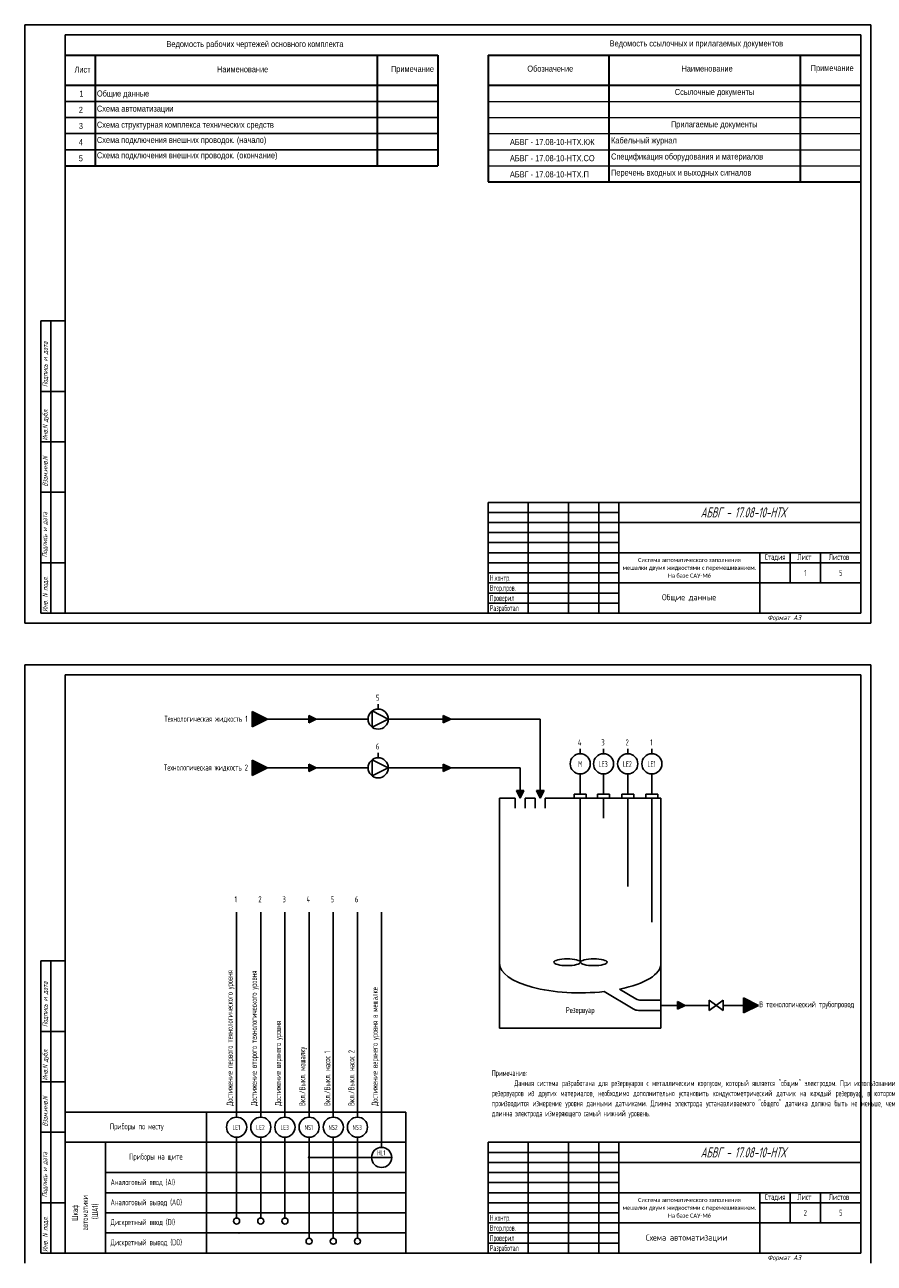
# Model space of a CAD drawing. Header units: millimetres. Extents: x 482 to 904, y 1264 to 3269.
# Tile 4 of 5: x 482 to 904, y 2254 to 2869. Entities that reach past the tile are written whole.
import ezdxf
from ezdxf.enums import TextEntityAlignment as Align

# ---------------------------------------------------------------- set-up
doc = ezdxf.new("R2010")
doc.units = ezdxf.units.MM
doc.linetypes.add('CONTI', pattern=[0])
for name, color, linetype in [('_FORMAT OSNOVNAJA', 1, 'Continuous'), ('_KIP_NOVOE', 3, 'Continuous'), ('_TABLITSA OSNOVNAJA', 3, 'Continuous'), ('_TABLITSA TONKAJA', 2, 'Continuous'), ('Съемка', 162, 'Continuous'), ('Текст', 7, 'Continuous'), ('Форматка', 4, 'Continuous')]:
    doc.layers.add(name, color=color, linetype=linetype)
doc.layers.add('_Таблицы', color=7, linetype='Continuous', lineweight=15)
doc.layers.add('Слой1', color=10, linetype='Continuous', lineweight=200, plot=False)
doc.styles.add('35', font='Gost.shx', dxfattribs={"width": 0.7, "oblique": 15, "height": 3.5})
doc.styles.add('Arial', font='Gost.shx')
doc.styles.add('Romans8', font='Gost.shx', dxfattribs={"width": 0.8, "height": 3})

msp = doc.modelspace()

# ---------------------------------------------------------------- hatches: boundary and pattern name
at = {"ltscale": 10}
h = msp.add_hatch(color=256, dxfattribs=at)
h.dxf.hatch_style = 1
h.paths.add_polyline_path([(602.34, 2524.05), (594.84, 2527.8), (594.84, 2520.3)])
h = msp.add_hatch(color=256, dxfattribs=at)
h.dxf.hatch_style = 1
h.paths.add_polyline_path([(626.64, 2524.05), (622.89, 2525.92), (622.89, 2522.17)])
h = msp.add_hatch(color=256, dxfattribs=at)
h.dxf.hatch_style = 1
h.paths.add_polyline_path([(693.38, 2524.05), (689.63, 2525.92), (689.63, 2522.17)])
h = msp.add_hatch(color=256, dxfattribs=at)
h.dxf.hatch_style = 1
h.paths.add_polyline_path([(602.34, 2499.87), (594.84, 2503.62), (594.84, 2496.12)])
h = msp.add_hatch(color=256, dxfattribs=at)
h.dxf.hatch_style = 1
h.paths.add_polyline_path([(626.64, 2499.87), (622.89, 2501.75), (622.89, 2498)])
h = msp.add_hatch(color=256, dxfattribs=at)
h.dxf.hatch_style = 1
h.paths.add_polyline_path([(693.38, 2499.87), (689.63, 2501.75), (689.63, 2498)])
h = msp.add_hatch(color=256, dxfattribs=at)
h.dxf.hatch_style = 1
h.paths.add_polyline_path([(727.86, 2484.87), (729.73, 2488.62), (725.98, 2488.62)])
h = msp.add_hatch(color=256, dxfattribs=at)
h.dxf.hatch_style = 1
h.paths.add_polyline_path([(737.79, 2484.87), (739.67, 2488.62), (735.92, 2488.62)])
h = msp.add_hatch(color=256, dxfattribs=at)
h.dxf.hatch_style = 1
h.paths.add_polyline_path([(846.13, 2382.01), (838.63, 2385.76), (838.63, 2378.26)])
h = msp.add_hatch(color=256, dxfattribs=at)
h.dxf.hatch_style = 1
h.paths.add_polyline_path([(809.69, 2382.01), (805.94, 2383.89), (805.94, 2380.14)])
at = {"layer": 'Съемка', "linetype": 'CONTI', "ltscale": 0.3}
msp.add_hatch(color=7, dxfattribs=at).paths.add_polyline_path([(623.77, 2306.53, 1), (622.36, 2306.53, 1)])

# ---------------------------------------------------------------- linework, layer by layer
at = {"color": 7, "linetype": 'Continuous', "lineweight": 30}
for p, q in [((501.89, 2853.63), (686.89, 2853.63)), ((516.89, 2853.63), (516.89, 2798.63)), ((656.89, 2853.63), (656.89, 2798.63)), ((686.89, 2853.63), (686.89, 2798.63)), ((501.89, 2838.63), (686.89, 2838.63)), ((501.89, 2798.63), (686.89, 2798.63))]:
    msp.add_line(p, q, dxfattribs=at)
at = {"color": 7, "linetype": 'Continuous', "lineweight": -3}
for p, q in [((501.89, 2830.63), (686.89, 2830.63)), ((501.89, 2822.63), (686.89, 2822.63)), ((501.89, 2814.63), (686.89, 2814.63)), ((501.89, 2806.63), (686.89, 2806.63))]:
    msp.add_line(p, q, dxfattribs=at)
at = {"color": 7, "ltscale": 10}
for p, q in [((594.84, 2527.8), (594.84, 2520.3)), ((594.84, 2527.8), (602.34, 2524.05)), ((654.4, 2520), (654.4, 2528.09)), ((662.34, 2524.05), (654.4, 2528.09)), ((657.34, 2529.05), (657.34, 2531.55)), ((602.34, 2524.05), (594.84, 2520.3)), ((622.89, 2525.92), (622.89, 2522.17)), ((622.89, 2525.92), (626.64, 2524.05)), ((626.64, 2524.05), (622.89, 2522.17)), ((662.34, 2524.05), (654.4, 2520)), ((689.63, 2525.92), (689.63, 2522.17)), ((689.63, 2525.92), (693.38, 2524.05)), ((693.38, 2524.05), (689.63, 2522.17)), ((757.65, 2506.87), (757.65, 2509.37)), ((769.24, 2506.87), (769.24, 2509.37)), ((781.24, 2506.87), (781.24, 2509.37)), ((793.24, 2506.87), (793.24, 2509.37)), ((594.84, 2503.62), (594.84, 2496.12)), ((594.84, 2503.62), (602.34, 2499.87)), ((622.89, 2501.75), (622.89, 2498)), ((622.89, 2501.75), (626.64, 2499.87)), ((654.4, 2495.83), (654.4, 2503.92)), ((662.34, 2499.87), (654.4, 2503.92)), ((657.34, 2504.87), (657.34, 2507.37)), ((689.63, 2501.75), (689.63, 2498)), ((689.63, 2501.75), (693.38, 2499.87)), ((602.34, 2499.87), (594.84, 2496.12)), ((626.64, 2499.87), (622.89, 2498)), ((662.34, 2499.87), (654.4, 2495.83)), ((693.38, 2499.87), (689.63, 2498)), ((729.73, 2488.62), (725.98, 2488.62)), ((727.86, 2484.87), (725.98, 2488.62)), ((729.73, 2488.62), (727.86, 2484.87)), ((739.67, 2488.62), (735.92, 2488.62)), ((737.79, 2484.87), (735.92, 2488.62)), ((739.67, 2488.62), (737.79, 2484.87)), ((587.06, 2326.53), (587.06, 2428.18)), ((599.06, 2326.53), (599.06, 2428.18)), ((611.06, 2326.53), (611.06, 2428.18)), ((623.06, 2326.53), (623.06, 2428.18)), ((635.06, 2326.53), (635.06, 2428.18)), ((647.06, 2326.53), (647.06, 2428.18)), ((838.63, 2385.76), (838.63, 2378.26)), ((838.63, 2385.76), (846.13, 2382.01)), ((805.94, 2383.89), (805.94, 2380.14)), ((805.94, 2383.89), (809.69, 2382.01)), ((809.69, 2382.01), (805.94, 2380.14)), ((846.13, 2382.01), (838.63, 2378.26)), ((671, 2329.03), (501.92, 2329.03)), ((572.06, 2329.03), (572.06, 2259.03)), ((572.06, 2329.03), (572.06, 2314.03)), ((671, 2314.03), (501.92, 2314.03)), ((588.2, 2314.03), (501.92, 2314.03)), ((521.92, 2259.03), (521.92, 2314.03)), ((572.06, 2314.03), (572.06, 2299.03)), ((587.06, 2316.53), (587.06, 2276.46)), ((599.06, 2316.53), (599.06, 2276.46)), ((611.06, 2316.53), (611.06, 2276.46)), ((623.06, 2316.53), (623.06, 2266.46)), ((635.06, 2316.53), (635.06, 2266.46)), ((647.06, 2316.53), (647.06, 2266.46)), ((671, 2299.03), (521.92, 2299.03)), ((572.06, 2299.03), (572.06, 2289.03)), ((572.06, 2289.03), (521.92, 2289.03)), ((572.06, 2289.03), (671, 2289.03)), ((572.06, 2289.03), (572.06, 2279.03)), ((572.06, 2279.03), (521.92, 2279.03)), ((572.06, 2279.03), (671, 2279.03)), ((572.06, 2279.03), (572.06, 2269.03)), ((572.06, 2269.03), (521.92, 2269.03)), ((572.06, 2269.03), (671, 2269.03)), ((572.06, 2269.03), (572.06, 2259.03))]:
    msp.add_line(p, q, dxfattribs=at)
for p, q in [((652.34, 2524.05), (602.34, 2524.05)), ((602.34, 2524.05), (652.34, 2524.05)), ((652.34, 2524.05), (637.34, 2524.05)), ((705.21, 2524.05), (662.34, 2524.05)), ((705.21, 2524.05), (737.79, 2524.05)), ((737.79, 2524.05), (737.79, 2484.87)), ((652.34, 2499.87), (602.34, 2499.87)), ((602.34, 2499.87), (652.34, 2499.87)), ((652.34, 2499.87), (637.34, 2499.87)), ((705.21, 2499.87), (662.34, 2499.87)), ((705.21, 2499.87), (727.86, 2499.87)), ((727.86, 2499.87), (727.86, 2484.87)), ((757.65, 2486.87), (757.65, 2496.87)), ((769.24, 2486.87), (769.24, 2496.87)), ((781.24, 2486.87), (781.24, 2496.87)), ((793.24, 2486.87), (793.24, 2496.87)), ((717.56, 2484.87), (725.36, 2484.87)), ((717.56, 2484.87), (717.56, 2434.87)), ((725.36, 2484.87), (725.36, 2479.87)), ((730.36, 2479.87), (730.36, 2484.87)), ((730.36, 2484.87), (735.29, 2484.87)), ((735.29, 2484.87), (735.29, 2479.87)), ((740.29, 2479.87), (740.29, 2484.87)), ((740.29, 2484.87), (797.74, 2484.87)), ((760.65, 2486.87), (754.65, 2486.87)), ((754.65, 2486.87), (754.65, 2484.87)), ((757.65, 2484.87), (757.65, 2403.08)), ((760.65, 2484.87), (760.65, 2486.87)), ((772.24, 2486.87), (766.24, 2486.87)), ((766.24, 2486.87), (766.24, 2484.87)), ((769.24, 2484.87), (769.24, 2474.87)), ((772.24, 2484.87), (772.24, 2486.87)), ((784.24, 2486.87), (778.24, 2486.87)), ((778.24, 2486.87), (778.24, 2484.87)), ((781.24, 2484.87), (781.24, 2474.87)), ((784.24, 2484.87), (784.24, 2486.87)), ((796.24, 2486.87), (790.24, 2486.87)), ((790.24, 2486.87), (790.24, 2484.87)), ((793.24, 2484.87), (793.24, 2423.27)), ((796.24, 2484.87), (796.24, 2486.87)), ((797.74, 2484.87), (797.74, 2434.87)), ((781.24, 2474.87), (781.24, 2440.94)), ((717.56, 2434.87), (717.56, 2370.62)), ((797.74, 2370.62), (797.74, 2434.87)), ((659.06, 2311.53), (659.06, 2428.18)), ((587.06, 2385.64), (587.06, 2400.45)), ((769.49, 2388.85), (783.96, 2380.22)), ((785.34, 2385.22), (777.23, 2390.05)), ((797.74, 2379.51), (786.52, 2379.51)), ((787.9, 2384.51), (797.74, 2384.51)), ((821.63, 2382.01), (797.74, 2382.01)), ((821.63, 2384.51), (821.63, 2379.51)), ((821.63, 2384.51), (828.63, 2379.51)), ((828.63, 2384.51), (821.63, 2379.51)), ((828.63, 2379.51), (828.63, 2384.51)), ((828.63, 2383.51), (828.63, 2380.51)), ((828.63, 2382.01), (838.63, 2382.01)), ((717.56, 2370.62), (797.74, 2370.62)), ((671, 2329.03), (671, 2259.03)), ((654.06, 2306.53), (623.06, 2306.53)), ((654.06, 2306.53), (664.06, 2306.53))]:
    msp.add_line(p, q)
for centre, radius in [((657.34, 2524.05), 5), ((657.34, 2499.87), 5), ((757.65, 2501.87), 5), ((769.24, 2501.87), 5), ((781.24, 2501.87), 5), ((793.24, 2501.87), 5), ((587.06, 2321.53), 5), ((599.06, 2321.53), 5), ((611.06, 2321.53), 5), ((623.06, 2321.53), 5), ((635.06, 2321.53), 5), ((647.06, 2321.53), 5), ((659.06, 2306.53), 5), ((587.06, 2274.96), 1.5), ((599.06, 2274.96), 1.5), ((611.06, 2274.96), 1.5), ((623.06, 2264.96), 1.5), ((635.06, 2264.96), 1.5), ((647.06, 2264.96), 1.5)]:
    msp.add_circle(centre, radius, dxfattribs=at)
for centre in [(787.9, 2389.51), (786.52, 2384.51)]:
    msp.add_arc(centre, 5, 239.17871, 270)
for centre in [(751.15, 2403.38), (764.36, 2403.38)]:
    msp.add_ellipse(centre, major_axis=(-6.61, 0), ratio=0.251799)
for start_param, end_param in [(0, 1.870684), (2.081136, 3.141593)]:
    msp.add_ellipse((757.65, 2402.75), major_axis=(-40.09, 0), ratio=0.362891, start_param=start_param, end_param=end_param)
at = {"color": 7}
for p in [(588.2, 2279.03), (588.2, 2269.03)]:
    msp.add_point(p, dxfattribs=at)
at = {"layer": '_FORMAT OSNOVNAJA', "color": 7}
for p, q in [((711.89, 2631.63), (711.89, 2576.63)), ((896.89, 2631.63), (711.89, 2631.63)), ((711.89, 2314.03), (711.89, 2259.03)), ((896.89, 2314.03), (711.89, 2314.03))]:
    msp.add_line(p, q, dxfattribs=at)
at = {"layer": '_TABLITSA OSNOVNAJA', "color": 7}
for p, q in [((731.89, 2631.63), (731.89, 2576.63)), ((751.89, 2576.63), (751.89, 2631.63)), ((766.89, 2631.63), (766.89, 2576.63)), ((776.89, 2576.63), (776.89, 2631.63)), ((896.89, 2621.63), (776.89, 2621.63)), ((776.89, 2606.63), (896.89, 2606.63)), ((846.89, 2606.63), (846.89, 2576.63)), ((861.89, 2591.63), (861.89, 2606.63)), ((876.89, 2606.63), (876.89, 2591.63)), ((846.89, 2601.63), (896.89, 2601.63)), ((896.89, 2591.63), (776.89, 2591.63)), ((731.89, 2314.03), (731.89, 2259.03)), ((751.89, 2259.03), (751.89, 2314.03)), ((766.89, 2314.03), (766.89, 2259.03)), ((776.89, 2259.03), (776.89, 2314.03)), ((896.89, 2304.03), (776.89, 2304.03)), ((776.89, 2289.03), (896.89, 2289.03)), ((846.89, 2289.03), (846.89, 2259.03)), ((861.89, 2274.03), (861.89, 2289.03)), ((876.89, 2289.03), (876.89, 2274.03)), ((846.89, 2284.03), (896.89, 2284.03)), ((896.89, 2274.03), (776.89, 2274.03))]:
    msp.add_line(p, q, dxfattribs=at)
at = {"layer": '_TABLITSA TONKAJA', "color": 7}
for p, q in [((711.89, 2626.63), (776.89, 2626.63)), ((711.89, 2621.63), (776.89, 2621.63)), ((776.89, 2616.63), (711.89, 2616.63)), ((776.89, 2616.63), (711.89, 2616.63)), ((711.89, 2611.63), (776.89, 2611.63)), ((711.89, 2611.63), (776.89, 2611.63)), ((711.89, 2606.63), (776.89, 2606.63)), ((711.89, 2606.63), (776.89, 2606.63)), ((776.89, 2601.63), (711.89, 2601.63)), ((776.89, 2601.63), (711.89, 2601.63)), ((711.89, 2596.63), (776.89, 2596.63)), ((711.89, 2596.63), (776.89, 2596.63)), ((776.89, 2591.63), (711.89, 2591.63)), ((776.89, 2591.63), (711.89, 2591.63)), ((776.89, 2586.63), (711.89, 2586.63)), ((776.89, 2586.63), (711.89, 2586.63)), ((711.89, 2581.63), (776.89, 2581.63)), ((711.89, 2581.63), (776.89, 2581.63)), ((711.89, 2309.03), (776.89, 2309.03)), ((711.89, 2304.03), (776.89, 2304.03)), ((776.89, 2299.03), (711.89, 2299.03)), ((776.89, 2299.03), (711.89, 2299.03)), ((711.89, 2294.03), (776.89, 2294.03)), ((711.89, 2294.03), (776.89, 2294.03)), ((711.89, 2289.03), (776.89, 2289.03)), ((711.89, 2289.03), (776.89, 2289.03)), ((776.89, 2284.03), (711.89, 2284.03)), ((776.89, 2284.03), (711.89, 2284.03)), ((711.89, 2279.03), (776.89, 2279.03)), ((711.89, 2279.03), (776.89, 2279.03)), ((776.89, 2274.03), (711.89, 2274.03)), ((776.89, 2274.03), (711.89, 2274.03)), ((776.89, 2269.03), (711.89, 2269.03)), ((776.89, 2269.03), (711.89, 2269.03)), ((711.89, 2264.03), (776.89, 2264.03)), ((711.89, 2264.03), (776.89, 2264.03))]:
    msp.add_line(p, q, dxfattribs=at)
at = {"layer": '_Таблицы', "color": 7, "linetype": 'Continuous', "lineweight": 30}
for p, q in [((711.89, 2853.63), (896.89, 2853.63)), ((711.89, 2853.63), (711.89, 2790.63)), ((771.89, 2853.63), (771.89, 2790.63)), ((866.89, 2853.63), (866.89, 2790.63)), ((711.89, 2838.63), (896.89, 2838.63)), ((711.89, 2790.63), (896.89, 2790.63))]:
    msp.add_line(p, q, dxfattribs=at)
at = {"layer": '_Таблицы', "color": 7, "linetype": 'Continuous', "lineweight": 15}
for p, q in [((711.89, 2830.63), (896.89, 2830.63)), ((711.89, 2822.63), (896.89, 2822.63)), ((711.89, 2814.63), (896.89, 2814.63)), ((711.89, 2806.63), (896.89, 2806.63)), ((711.89, 2798.63), (896.89, 2798.63))]:
    msp.add_line(p, q, dxfattribs=at)
at = {"layer": 'Слой1', "color": 7, "lineweight": -3}
for p, q in [((481.89, 2868.63), (481.89, 2571.63)), ((481.89, 2868.63), (481.89, 2571.63)), ((901.89, 2868.63), (901.89, 2571.63)), ((901.89, 2868.63), (901.89, 2571.63)), ((901.89, 2868.63), (901.89, 2571.63)), ((901.89, 2868.63), (901.89, 2571.63)), ((901.89, 2868.63), (901.89, 2571.63)), ((481.89, 2551.03), (481.89, 2254.03)), ((481.89, 2551.03), (481.89, 2254.03)), ((901.89, 2551.03), (901.89, 2254.03)), ((901.89, 2551.03), (901.89, 2254.03)), ((901.89, 2551.03), (901.89, 2254.03)), ((901.89, 2551.03), (901.89, 2254.03)), ((901.89, 2551.03), (901.89, 2254.03))]:
    msp.add_line(p, q, dxfattribs=at)
at = {"layer": 'Слой1', "color": 7, "linetype": 'ByBlock', "lineweight": -3, "ltscale": 0.4}
for p, q in [((481.89, 2868.63), (691.89, 2868.63)), ((687.37, 2868.63), (901.89, 2868.63)), ((481.89, 2571.63), (901.89, 2571.63)), ((481.89, 2571.63), (691.89, 2571.63)), ((481.89, 2571.63), (691.89, 2571.63)), ((481.89, 2551.03), (691.89, 2551.03)), ((687.37, 2551.03), (901.89, 2551.03))]:
    msp.add_line(p, q, dxfattribs=at)
at = {"layer": 'Форматка', "color": 7, "lineweight": -3}
for p, q in [((501.89, 2576.63), (501.89, 2863.63)), ((501.89, 2863.63), (896.89, 2863.63)), ((896.89, 2863.63), (896.89, 2576.63)), ((501.89, 2721.63), (489.89, 2721.63)), ((489.89, 2576.63), (489.89, 2721.63)), ((494.89, 2576.63), (494.89, 2721.63)), ((501.89, 2686.63), (489.89, 2686.63)), ((501.89, 2661.63), (489.89, 2661.63)), ((501.89, 2636.63), (489.89, 2636.63)), ((501.89, 2601.63), (489.89, 2601.63)), ((896.89, 2576.63), (489.89, 2576.63)), ((501.89, 2259.03), (501.89, 2546.03)), ((501.89, 2546.03), (896.89, 2546.03)), ((896.89, 2546.03), (896.89, 2259.03)), ((501.89, 2404.03), (489.89, 2404.03)), ((489.89, 2259.03), (489.89, 2404.03)), ((494.89, 2259.03), (494.89, 2404.03)), ((501.89, 2369.03), (489.89, 2369.03)), ((501.89, 2344.03), (489.89, 2344.03)), ((501.89, 2319.03), (489.89, 2319.03)), ((501.89, 2284.03), (489.89, 2284.03)), ((896.89, 2259.03), (489.89, 2259.03))]:
    msp.add_line(p, q, dxfattribs=at)

# ---------------------------------------------------------------- texts
at = {"lineweight": -3, "style": 'Arial', "oblique": 15, "width": 0.8}
for p in [(859.65, 2626.62), (859.65, 2309.01)]:
    msp.add_text('АБВГ - 17.08-10-НТХ', height=5, dxfattribs=at).set_placement(p, align=Align.MIDDLE_RIGHT)
at = {"color": 7, "linetype": 'Continuous', "lineweight": -3, "char_height": 3, "style": 'Romans8'}
for s, insert, width, attachment_point in [('{\\fArial|b0|i0|c204|p34;Ведомость рабочих чертежей основного комплекта }', (596.19, 2858.63), 112.3143, 5), ('\\W0.8;{\\fArial|b0|i0|c204|p34;Лист\\fArial|b0|i0|c0|p34;}', (506.59, 2847.91), 7.0805, 1), ('\\W0.8;{\\fArial|b0|i0|c204|p34;Наименование}', (577.33, 2848.04), 31.1111, 1), ('\\W0.8;{\\fArial|b0|i0|c204|p34;Примечание}', (663.71, 2848.23), 19.9556, 1), ('\\fArial|b0|i0|c0|p34;\\W0.8000000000;\\T1.0000000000;\\o\\l1', (509.02, 2835.89), 2.0259, 1), ('\\pxt8;{\\fArial|b0|i0|c204|p34;Общие данные}', (517.71, 2836.03), 33.8261, 1), ('\\fArial|b0|i0|c0|p34;\\W0.8000000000;\\T1.0000000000;\\o\\l2', (508.73, 2827.89), 2.2483, 1), ('\\pxt8;{\\fArial|b0|i0|c204|p34;Схема автоматизации}', (517.71, 2828.53), 122.9431, 1), ('\\fArial|b0|i0|c0|p34;\\W0.8000000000;\\T1.0000000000;\\o\\l3', (508.73, 2819.91), 2.2128, 1), ('\\pxt8;{\\fArial|b0|i0|c204|p34;Схема структурная комплекса технических средств}', (517.71, 2820.53), 122.9431, 1), ('\\fArial|b0|i0|c0|p34;\\W0.8000000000;\\T1.0000000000;\\o\\l4', (508.7, 2811.88), 2.2947, 1), ('\\pxt8;{\\fArial|b0|i0|c204|p34;Схема подключения внешних проводок. (начало)}', (517.71, 2812.98), 122.9431, 1), ('{\\fArial|b0|i0|c204|p34;5}', (508.7, 2803.88), 2.2947, 1), ('\\pxt8;{\\fArial|b0|i0|c204|p34;Схема подключения внешних проводок. (окончание)}', (517.71, 2805.35), 122.9431, 1)]:
    msp.add_mtext(s, dxfattribs=dict(at, insert=insert, width=width, attachment_point=attachment_point))
at = {"width": 70, "attachment_point": 5, "line_spacing_factor": 0.7, "style": 'Arial'}
for s, insert, char_height in [('\\pxsm1.15,qc;{\\fCalibri|b0|i0|c204|p34;\\H0.91667x;Система автоматического заполнения \\Pмешалки двумя жидкостями с перемешиванием.\\fCalibri|b0|i0|c0|p34; \\fCalibri|b0|i0|c204|p34;На базе САУ-М6}', (811.89, 2599.13), 2.2), ('Общие данные', (811.68, 2584.12), 3), ('\\pxsm1.15,qc;{\\fCalibri|b0|i0|c204|p34;\\H0.91667x;Система автоматического заполнения \\Pмешалки двумя жидкостями с перемешиванием.\\fCalibri|b0|i0|c0|p34; \\fCalibri|b0|i0|c204|p34;На базе САУ-М6}', (811.89, 2281.53), 2.2)]:
    msp.add_mtext(s, dxfattribs=dict(at, insert=insert, char_height=char_height))
at = {"layer": '_KIP_NOVOE', "color": 7, "style": 'Arial'}
msp.add_text('Схема автоматизации', height=3, dxfattribs=at).set_placement((790.2, 2265.27))
at = {"layer": '_Таблицы', "color": 7, "linetype": 'Continuous', "lineweight": 15, "char_height": 3, "attachment_point": 1, "style": 'Romans8'}
for s, insert, width in [('\\W0.8;{\\fArial|b0|i0|c204|p34;Ведомость ссылочных и прилагаемых документов\\fArial|b0|i0|c0|p34;}', (772.27, 2860.88), 104.4471), ('\\W0.8;{\\fArial|b0|i0|c204|p34;Обозначение\\fArial|b0|i0|c0|p34;}', (731.4, 2848.38), 25.8667), ('\\W0.8;{\\fArial|b0|i0|c204|p34;Наименование\\fArial|b0|i0|c0|p34;}', (807.92, 2848.42), 26.2507), ('\\W0.8;{\\fArial|b0|i0|c204|p34;Примечание\\fArial|b0|i0|c0|p34;}', (872.08, 2848.65), 20.9067), ('\\W0.8;{\\fArial|b0|i0|c204|p34;Ссылочные документы\\fArial|b0|i0|c0|p34;}', (804.61, 2836.78), 39.5222), ('\\W0.8;{\\fArial|b0|i0|c204|p34;Прилагаемые документы\\fArial|b0|i0|c0|p34;}', (802.7, 2820.75), 39.3444), ('{\\fArial|b0|i0|c204|p34;АБВГ \\fArial|b0|i0|c0|p34;- 17.08-10-\\fArial|b0|i0|c204|p34;НТХ.КЖ}', (722.76, 2811.93), 38.6278), ('\\W0.8;{\\fArial|b0|i0|c204|p34;Кабельный журнал\\fArial|b0|i0|c0|p34;}', (772.96, 2812.77), 34.895), ('{\\fArial|b0|i0|c204|p34;АБВГ \\fArial|b0|i0|c0|p34;- 17.08-10-\\fArial|b0|i0|c204|p34;НТХ.СО}', (722.76, 2803.93), 40.9878), ('\\W0.8;{\\fArial|b0|i0|c204|p34;Спецификация оборудования и материалов\\fArial|b0|i0|c0|p34;}', (772.96, 2804.77), 84.3588), ('{\\fArial|b0|i0|c204|p34;Перечень входных и выходных сигналов}', (772.96, 2796.77), 66.0889), ('{\\fArial|b0|i0|c204|p34;АБВГ \\fArial|b0|i0|c0|p34;- 17.08-10-\\fArial|b0|i0|c204|p34;НТХ.П}', (722.76, 2795.93), 37.5879)]:
    msp.add_mtext(s, dxfattribs=dict(at, insert=insert, width=width))
at = {"layer": 'Текст', "color": 7, "ltscale": 6.666667, "style": 'Romans8'}
for s, insert, char_height, width, attachment_point in [('Стадия', (854.39, 2606.03), 3, 15, 2), ('\\pi3.55;Лист', (861.89, 2606.03), 3, 15, 1), ('\\pi4.1499;Листов', (876.89, 2606.03), 3, 20, 1), ('5', (657.07, 2534.66), 3, 11.3228, 5), ('Технологическая жидкость 1 ', (571.85, 2523.98), 3, 41.4461, 5), ('4', (757.39, 2512.49), 3, 11.3228, 5), ('3', (768.97, 2512.49), 3, 11.3228, 5), ('2', (780.97, 2512.49), 3, 11.3228, 5), ('1', (792.97, 2512.49), 3, 11.3228, 5), ('6', (657.07, 2510.49), 3, 11.3228, 5), ('Технологическая жидкость 2', (571.85, 2499.8), 3, 41.4461, 5), ('{\\W0.7;М}', (757.65, 2501.74), 3, 11.3228, 5), ('{\\W0.7;LE3}', (769.08, 2501.74), 3, 11.3228, 5), ('{\\W0.7;LE2}', (781.08, 2501.74), 3, 11.3228, 5), ('{\\W0.7;LE1}', (793.08, 2501.74), 3, 11.3228, 5), ('1', (586.65, 2434.64), 3, 11.3228, 5), ('2', (598.65, 2434.64), 3, 11.3228, 5), ('3', (610.65, 2434.64), 3, 11.3228, 5), ('4', (622.65, 2434.64), 3, 11.3228, 5), ('5', (634.65, 2434.64), 3, 11.3228, 5), ('6', (646.65, 2434.64), 3, 11.3228, 5), ('В технологический трубопровод', (870.08, 2382.14), 3, 41.4461, 5), ('Резервуар', (757.64, 2379.26), 3, 50, 5), ('\\pxql;Примечание:^I\\P\\pqj;^IДанная система разработана для резервуаров с металлическим корпусом, который является "общим" электродом. При использовании резервуаров из других материалов, необходимо дополнительно установить кондуктометрический датчик на каждый резервуар, в котором производится измерение уровня данными датчиками. Длинна электрода устанавливаемого "общего" датчика должна быть не меньше, чем длинна электрода измеряющего самый нижний уровень.\\~         ^I^I^I^I^I\\~\\~\\~\\~\\~\\~', (803.13, 2338.01), 3, 178.6804, 5), ('Приборы по месту', (537.49, 2321.53), 3, 41.4461, 5), ('LE1', (586.91, 2321.4), 2.5, 11.3228, 5), ('LE2', (598.91, 2321.4), 2.5, 11.3228, 5), ('LE3', (610.91, 2321.4), 2.5, 11.3228, 5), ('NS1', (622.91, 2321.4), 2.5, 11.3228, 5), ('NS2', (634.91, 2321.4), 2.5, 11.3228, 5), ('NS3', (646.91, 2321.4), 2.5, 11.3228, 5), ('Приборы на щите', (546.99, 2306.53), 3, 50.1488, 5), ('HL1', (658.91, 2308.83), 2.5, 11.3228, 5), ('Аналоговый ввод (AI)', (524.5, 2294.03), 3, 49.5065, 4), ('Стадия', (854.39, 2288.42), 3, 15, 2), ('\\pi3.55;Лист', (861.89, 2288.42), 3, 15, 1), ('\\pi4.1499;Листов', (876.89, 2288.42), 3, 20, 1), ('Аналоговый вывод (AO)', (524.5, 2284.03), 3, 49.5065, 4), ('Дискретный ввод (DI)', (524.5, 2274.03), 3, 49.5065, 4), ('Дискретный вывод (DO)', (524.5, 2264.03), 3, 49.5065, 4)]:
    msp.add_mtext(s, dxfattribs=dict(at, insert=insert, char_height=char_height, width=width, attachment_point=attachment_point))
at = {"layer": 'Текст', "color": 7, "char_height": 3, "width": 21.4279, "attachment_point": 1, "style": 'Romans8'}
for insert in [(712.84, 2610.68), (712.84, 2293.07)]:
    msp.add_mtext('{\\W0.7;\\P\\P\\PН.контр.   \\PВтор.пров.\\PПроверил\\PРазработал}', dxfattribs=dict(at, insert=insert))
at = {"layer": 'Текст', "color": 7, "ltscale": 100, "char_height": 3, "attachment_point": 5, "style": 'Romans8'}
for s, insert, width in [('\\A1;1', (869.39, 2596.63), 15), ('\\A1;5', (887.02, 2596.63), 19.7446), ('\\A1;2', (869.39, 2279.03), 15), ('\\A1;5', (887.02, 2279.03), 19.7446)]:
    msp.add_mtext(s, dxfattribs=dict(at, insert=insert, width=width))
at = {"layer": 'Текст', "color": 7, "ltscale": 6.666667, "char_height": 3, "rotation": 90, "style": 'Romans8'}
for s, insert, width, attachment_point in [('Достижение первого технологического уровня', (584.06, 2332.06), 155.893, 4), ('Достижение второго технологического уровня', (596.06, 2332.06), 155.893, 4), ('Достижение верхнего уровня в мешалке', (656.06, 2332.06), 155.893, 4), ('Достижение верхнего уровня', (608.06, 2332.06), 155.893, 4), ('Вкл./Выкл. мешалку', (620.06, 2332.06), 155.893, 4), ('Вкл./Выкл. насос 1', (632.06, 2332.06), 155.893, 4), ('Вкл./Выкл. насос 2', (644.06, 2332.06), 155.893, 4), ('Шкаф \\Pавтоматики\\P (ША1)', (511.92, 2279.03), 40, 5)]:
    msp.add_mtext(s, dxfattribs=dict(at, insert=insert, width=width, attachment_point=attachment_point))
at = {"layer": 'Форматка', "color": 7, "lineweight": -3, "style": '35', "oblique": 15, "width": 0.9}
for s, p in [('Подпись и дата', (493.23, 2688.88)), ('Инв.N дубл.', (493.23, 2662.34)), ('Взам.инв.N', (493.23, 2639.46)), ('Подпись и дата', (493.03, 2604.31)), ('Инв. N подл.', (493.23, 2577.27)), ('Подпись и дата', (493.23, 2371.27)), ('Инв.N дубл.', (493.23, 2344.73)), ('Взам.инв.N', (493.23, 2321.85)), ('Подпись и дата', (493.03, 2286.7)), ('Инв. N подл.', (493.23, 2259.66))]:
    msp.add_text(s, height=2.5, rotation=90, dxfattribs=at).set_placement(p)
at = {"layer": 'Форматка', "color": 7, "lineweight": -3, "style": '35', "oblique": 15}
for p in [(850.61, 2573.17), (850.61, 2255.56)]:
    msp.add_text('Формат А3', height=2.5, dxfattribs=at).set_placement(p)

doc.saveas('drawing.dxf')
